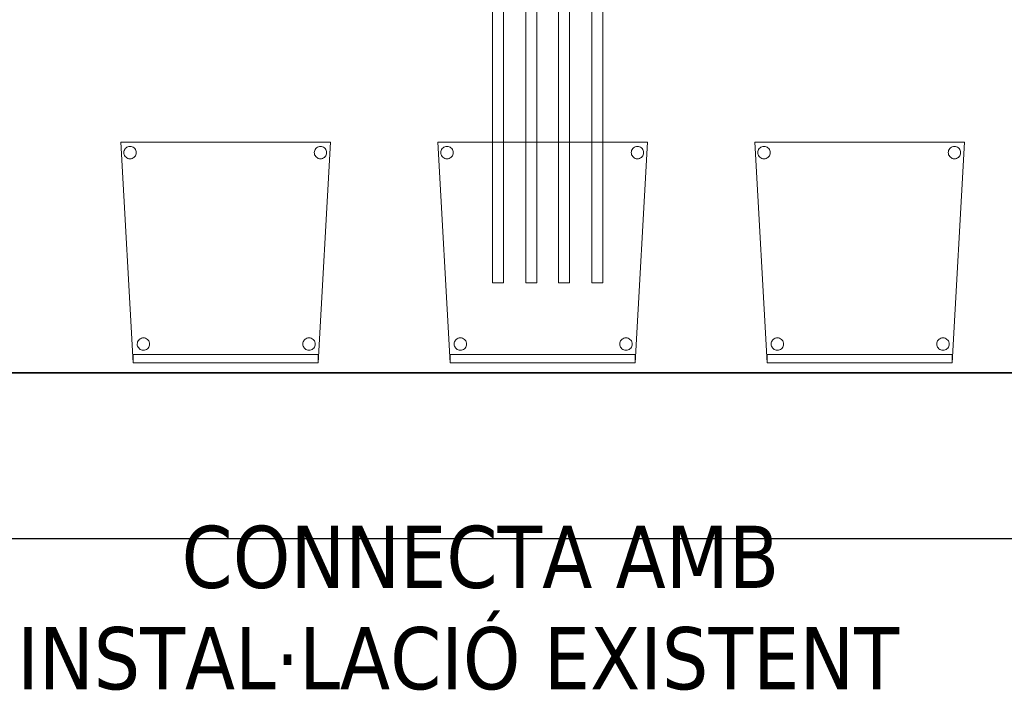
# Model space of a CAD drawing. Header units: metres. Extents: x 391.1 to 427.5, y 12.5 to 28.4.
# Tile 192 of 209: x 418.4 to 420.7, y 12.5 to 14.1. Entities that reach past the tile are written whole.
import ezdxf

# ---------------------------------------------------------------- set-up
doc = ezdxf.new("R2010")
doc.units = ezdxf.units.M
doc.layers.add('01_SUELOS', color=7, linetype='Continuous', lineweight=25, true_color=0x007f00)
for name, color, linetype, lineweight in [('02_MOBILIARIO', 7, 'Continuous', 18), ('A-DETL-____-MBND', 7, 'Continuous', 18), ('A-WALL-____-MCUT', 7, 'Continuous', 25), ('A-WALL-____-OTLN', 7, 'Continuous', 25), ('G-____-____-TEXT', 7, 'Continuous', 30), ('P-PIPE-____-OTLN', 7, 'Continuous', 18)]:
    doc.layers.add(name, color=color, linetype=linetype, lineweight=lineweight)
doc.styles.add('Tahoma_4', font='tahoma.ttf', dxfattribs={"height": 0.15})

# ---------------------------------------------------------------- blocks, each defined once
blk = doc.blocks.new('Family - Cadira confident_PA-152098-03_CLI_AIGUA_P0A')
at = {"layer": 'A-DETL-____-MBND', "color": 253, "true_color": 0xaaaaaa}
for p, q in [((0.03, 0), (0, 0.5326)), ((0, 0.5326), (0.5065, 0.5326)), ((0.5065, 0.5326), (0, 0.5326)), ((0, 0.5326), (0.03, 0)), ((0.5065, 0.5326), (0.4765, 0)), ((0.4765, 0), (0.5065, 0.5326)), ((0.0074, 0.5076), (0.0076, 0.5102)), ((0.0076, 0.5102), (0.0074, 0.5076)), ((0.0076, 0.505), (0.0074, 0.5076)), ((0.0074, 0.5076), (0.0076, 0.505)), ((0.0076, 0.5102), (0.0083, 0.5127)), ((0.0083, 0.5127), (0.0076, 0.5102)), ((0.0082, 0.5025), (0.0076, 0.505)), ((0.0076, 0.505), (0.0082, 0.5025)), ((0.0093, 0.5001), (0.0082, 0.5025)), ((0.0082, 0.5025), (0.0093, 0.5001)), ((0.0083, 0.5127), (0.0094, 0.515)), ((0.0094, 0.515), (0.0083, 0.5127)), ((0.0108, 0.498), (0.0093, 0.5001)), ((0.0093, 0.5001), (0.0108, 0.498)), ((0.0094, 0.515), (0.0109, 0.5172)), ((0.0109, 0.5172), (0.0094, 0.515)), ((0.0109, 0.5172), (0.0127, 0.519)), ((0.0127, 0.519), (0.0109, 0.5172)), ((0.0127, 0.519), (0.0149, 0.5205)), ((0.0149, 0.5205), (0.0127, 0.519)), ((0.0149, 0.5205), (0.0172, 0.5216)), ((0.0172, 0.5216), (0.0149, 0.5205)), ((0.0172, 0.5216), (0.0198, 0.5222)), ((0.0198, 0.5222), (0.0172, 0.5216)), ((0.0198, 0.5222), (0.0224, 0.5224)), ((0.0224, 0.5224), (0.0198, 0.5222)), ((0.0224, 0.5224), (0.0249, 0.5222)), ((0.0249, 0.5222), (0.0224, 0.5224)), ((0.0249, 0.5222), (0.0275, 0.5215)), ((0.0275, 0.5215), (0.0249, 0.5222)), ((0.0275, 0.5215), (0.0298, 0.5204)), ((0.0298, 0.5204), (0.0275, 0.5215)), ((0.0298, 0.5204), (0.0319, 0.5189)), ((0.0319, 0.5189), (0.0298, 0.5204)), ((0.0319, 0.5189), (0.0338, 0.5171)), ((0.0338, 0.5171), (0.0319, 0.5189)), ((0.0352, 0.5), (0.0337, 0.4979)), ((0.0337, 0.4979), (0.0352, 0.5)), ((0.0338, 0.5171), (0.0353, 0.5149)), ((0.0353, 0.5149), (0.0338, 0.5171)), ((0.0363, 0.5023), (0.0352, 0.5)), ((0.0352, 0.5), (0.0363, 0.5023)), ((0.0353, 0.5149), (0.0363, 0.5126)), ((0.0363, 0.5126), (0.0353, 0.5149)), ((0.0363, 0.5126), (0.037, 0.51)), ((0.037, 0.51), (0.0363, 0.5126)), ((0.037, 0.5049), (0.0363, 0.5023)), ((0.0363, 0.5023), (0.037, 0.5049)), ((0.037, 0.51), (0.0372, 0.5074)), ((0.0372, 0.5074), (0.037, 0.51)), ((0.0372, 0.5074), (0.037, 0.5049)), ((0.037, 0.5049), (0.0372, 0.5074)), ((0.4674, 0.5076), (0.4676, 0.5102)), ((0.4676, 0.5102), (0.4674, 0.5076)), ((0.4676, 0.505), (0.4674, 0.5076)), ((0.4674, 0.5076), (0.4676, 0.505)), ((0.4676, 0.5102), (0.4683, 0.5127)), ((0.4683, 0.5127), (0.4676, 0.5102)), ((0.4682, 0.5025), (0.4676, 0.505)), ((0.4676, 0.505), (0.4682, 0.5025)), ((0.4693, 0.5001), (0.4682, 0.5025)), ((0.4682, 0.5025), (0.4693, 0.5001)), ((0.4683, 0.5127), (0.4694, 0.515)), ((0.4694, 0.515), (0.4683, 0.5127)), ((0.4708, 0.498), (0.4693, 0.5001)), ((0.4693, 0.5001), (0.4708, 0.498)), ((0.4694, 0.515), (0.4709, 0.5172)), ((0.4709, 0.5172), (0.4694, 0.515)), ((0.4709, 0.5172), (0.4727, 0.519)), ((0.4727, 0.519), (0.4709, 0.5172)), ((0.4727, 0.519), (0.4749, 0.5205)), ((0.4749, 0.5205), (0.4727, 0.519)), ((0.4749, 0.5205), (0.4772, 0.5216)), ((0.4772, 0.5216), (0.4749, 0.5205)), ((0.4772, 0.5216), (0.4798, 0.5222)), ((0.4798, 0.5222), (0.4772, 0.5216)), ((0.4798, 0.5222), (0.4824, 0.5224)), ((0.4824, 0.5224), (0.4798, 0.5222)), ((0.4824, 0.5224), (0.4849, 0.5222)), ((0.4849, 0.5222), (0.4824, 0.5224)), ((0.4849, 0.5222), (0.4875, 0.5215)), ((0.4875, 0.5215), (0.4849, 0.5222)), ((0.4875, 0.5215), (0.4898, 0.5204)), ((0.4898, 0.5204), (0.4875, 0.5215)), ((0.4898, 0.5204), (0.4919, 0.5189)), ((0.4919, 0.5189), (0.4898, 0.5204)), ((0.4919, 0.5189), (0.4938, 0.5171)), ((0.4938, 0.5171), (0.4919, 0.5189)), ((0.4952, 0.5), (0.4937, 0.4979)), ((0.4937, 0.4979), (0.4952, 0.5)), ((0.4938, 0.5171), (0.4953, 0.5149)), ((0.4953, 0.5149), (0.4938, 0.5171)), ((0.4963, 0.5023), (0.4952, 0.5)), ((0.4952, 0.5), (0.4963, 0.5023)), ((0.4953, 0.5149), (0.4963, 0.5126)), ((0.4963, 0.5126), (0.4953, 0.5149)), ((0.4963, 0.5126), (0.497, 0.51)), ((0.497, 0.51), (0.4963, 0.5126)), ((0.497, 0.5049), (0.4963, 0.5023)), ((0.4963, 0.5023), (0.497, 0.5049)), ((0.497, 0.51), (0.4972, 0.5074)), ((0.4972, 0.5074), (0.497, 0.51)), ((0.4972, 0.5074), (0.497, 0.5049)), ((0.497, 0.5049), (0.4972, 0.5074)), ((0.0126, 0.4961), (0.0108, 0.498)), ((0.0108, 0.498), (0.0126, 0.4961)), ((0.0148, 0.4946), (0.0126, 0.4961)), ((0.0126, 0.4961), (0.0148, 0.4946)), ((0.0171, 0.4935), (0.0148, 0.4946)), ((0.0148, 0.4946), (0.0171, 0.4935)), ((0.0196, 0.4928), (0.0171, 0.4935)), ((0.0171, 0.4935), (0.0196, 0.4928)), ((0.0222, 0.4926), (0.0196, 0.4928)), ((0.0196, 0.4928), (0.0222, 0.4926)), ((0.0248, 0.4928), (0.0222, 0.4926)), ((0.0222, 0.4926), (0.0248, 0.4928)), ((0.0273, 0.4935), (0.0248, 0.4928)), ((0.0248, 0.4928), (0.0273, 0.4935)), ((0.0297, 0.4945), (0.0273, 0.4935)), ((0.0273, 0.4935), (0.0297, 0.4945)), ((0.0318, 0.496), (0.0297, 0.4945)), ((0.0297, 0.4945), (0.0318, 0.496)), ((0.0337, 0.4979), (0.0318, 0.496)), ((0.0318, 0.496), (0.0337, 0.4979)), ((0.4726, 0.4961), (0.4708, 0.498)), ((0.4708, 0.498), (0.4726, 0.4961)), ((0.4748, 0.4946), (0.4726, 0.4961)), ((0.4726, 0.4961), (0.4748, 0.4946)), ((0.4771, 0.4935), (0.4748, 0.4946)), ((0.4748, 0.4946), (0.4771, 0.4935)), ((0.4796, 0.4928), (0.4771, 0.4935)), ((0.4771, 0.4935), (0.4796, 0.4928)), ((0.4822, 0.4926), (0.4796, 0.4928)), ((0.4796, 0.4928), (0.4822, 0.4926)), ((0.4848, 0.4928), (0.4822, 0.4926)), ((0.4822, 0.4926), (0.4848, 0.4928)), ((0.4873, 0.4935), (0.4848, 0.4928)), ((0.4848, 0.4928), (0.4873, 0.4935)), ((0.4897, 0.4945), (0.4873, 0.4935)), ((0.4873, 0.4935), (0.4897, 0.4945)), ((0.4918, 0.496), (0.4897, 0.4945)), ((0.4897, 0.4945), (0.4918, 0.496)), ((0.4937, 0.4979), (0.4918, 0.496)), ((0.4918, 0.496), (0.4937, 0.4979)), ((0.0397, 0.0452), (0.04, 0.0478)), ((0.04, 0.0478), (0.0397, 0.0452)), ((0.04, 0.0478), (0.0406, 0.0503)), ((0.0406, 0.0503), (0.04, 0.0478)), ((0.0406, 0.0503), (0.0417, 0.0526)), ((0.0417, 0.0526), (0.0406, 0.0503)), ((0.0417, 0.0526), (0.0432, 0.0548)), ((0.0432, 0.0548), (0.0417, 0.0526)), ((0.0432, 0.0548), (0.0451, 0.0566)), ((0.0451, 0.0566), (0.0432, 0.0548)), ((0.0451, 0.0566), (0.0472, 0.0581)), ((0.0472, 0.0581), (0.0451, 0.0566)), ((0.0472, 0.0581), (0.0496, 0.0592)), ((0.0496, 0.0592), (0.0472, 0.0581)), ((0.0496, 0.0592), (0.0521, 0.0598)), ((0.0521, 0.0598), (0.0496, 0.0592)), ((0.0521, 0.0598), (0.0547, 0.06)), ((0.0547, 0.06), (0.0521, 0.0598)), ((0.0547, 0.06), (0.0573, 0.0598)), ((0.0573, 0.0598), (0.0547, 0.06)), ((0.0573, 0.0598), (0.0598, 0.0591)), ((0.0598, 0.0591), (0.0573, 0.0598)), ((0.0598, 0.0591), (0.0622, 0.058)), ((0.0622, 0.058), (0.0598, 0.0591)), ((0.0622, 0.058), (0.0643, 0.0565)), ((0.0643, 0.0565), (0.0622, 0.058)), ((0.0643, 0.0565), (0.0661, 0.0547)), ((0.0661, 0.0547), (0.0643, 0.0565)), ((0.0661, 0.0547), (0.0676, 0.0525)), ((0.0676, 0.0525), (0.0661, 0.0547)), ((0.0676, 0.0525), (0.0687, 0.0502)), ((0.0687, 0.0502), (0.0676, 0.0525)), ((0.0687, 0.0502), (0.0694, 0.0476)), ((0.0694, 0.0476), (0.0687, 0.0502)), ((0.0694, 0.0476), (0.0696, 0.045)), ((0.0696, 0.045), (0.0694, 0.0476)), ((0.4397, 0.0452), (0.44, 0.0478)), ((0.44, 0.0478), (0.4397, 0.0452)), ((0.44, 0.0478), (0.4406, 0.0503)), ((0.4406, 0.0503), (0.44, 0.0478)), ((0.4406, 0.0503), (0.4417, 0.0526)), ((0.4417, 0.0526), (0.4406, 0.0503)), ((0.4417, 0.0526), (0.4432, 0.0548)), ((0.4432, 0.0548), (0.4417, 0.0526)), ((0.4432, 0.0548), (0.4451, 0.0566)), ((0.4451, 0.0566), (0.4432, 0.0548)), ((0.4451, 0.0566), (0.4472, 0.0581)), ((0.4472, 0.0581), (0.4451, 0.0566)), ((0.4472, 0.0581), (0.4496, 0.0592)), ((0.4496, 0.0592), (0.4472, 0.0581)), ((0.4496, 0.0592), (0.4521, 0.0598)), ((0.4521, 0.0598), (0.4496, 0.0592)), ((0.4521, 0.0598), (0.4547, 0.06)), ((0.4547, 0.06), (0.4521, 0.0598)), ((0.4547, 0.06), (0.4573, 0.0598)), ((0.4573, 0.0598), (0.4547, 0.06)), ((0.4573, 0.0598), (0.4598, 0.0591)), ((0.4598, 0.0591), (0.4573, 0.0598)), ((0.4598, 0.0591), (0.4622, 0.058)), ((0.4622, 0.058), (0.4598, 0.0591)), ((0.4622, 0.058), (0.4643, 0.0565)), ((0.4643, 0.0565), (0.4622, 0.058)), ((0.4643, 0.0565), (0.4661, 0.0547)), ((0.4661, 0.0547), (0.4643, 0.0565)), ((0.4661, 0.0547), (0.4676, 0.0525)), ((0.4676, 0.0525), (0.4661, 0.0547)), ((0.4676, 0.0525), (0.4687, 0.0502)), ((0.4687, 0.0502), (0.4676, 0.0525)), ((0.4687, 0.0502), (0.4694, 0.0476)), ((0.4694, 0.0476), (0.4687, 0.0502)), ((0.4694, 0.0476), (0.4696, 0.045)), ((0.4696, 0.045), (0.4694, 0.0476)), ((0.0399, 0.0426), (0.0397, 0.0452)), ((0.0397, 0.0452), (0.0399, 0.0426)), ((0.0406, 0.0401), (0.0399, 0.0426)), ((0.0399, 0.0426), (0.0406, 0.0401)), ((0.0417, 0.0377), (0.0406, 0.0401)), ((0.0406, 0.0401), (0.0417, 0.0377)), ((0.0432, 0.0356), (0.0417, 0.0377)), ((0.0417, 0.0377), (0.0432, 0.0356)), ((0.045, 0.0337), (0.0432, 0.0356)), ((0.0432, 0.0356), (0.045, 0.0337)), ((0.0471, 0.0322), (0.045, 0.0337)), ((0.045, 0.0337), (0.0471, 0.0322)), ((0.0495, 0.0311), (0.0471, 0.0322)), ((0.0471, 0.0322), (0.0495, 0.0311)), ((0.052, 0.0304), (0.0495, 0.0311)), ((0.0495, 0.0311), (0.052, 0.0304)), ((0.0546, 0.0302), (0.052, 0.0304)), ((0.052, 0.0304), (0.0546, 0.0302)), ((0.0572, 0.0304), (0.0546, 0.0302)), ((0.0546, 0.0302), (0.0572, 0.0304)), ((0.0597, 0.031), (0.0572, 0.0304)), ((0.0572, 0.0304), (0.0597, 0.031)), ((0.0621, 0.0321), (0.0597, 0.031)), ((0.0597, 0.031), (0.0621, 0.0321)), ((0.0642, 0.0336), (0.0621, 0.0321)), ((0.0621, 0.0321), (0.0642, 0.0336)), ((0.0661, 0.0355), (0.0642, 0.0336)), ((0.0642, 0.0336), (0.0661, 0.0355)), ((0.0676, 0.0376), (0.0661, 0.0355)), ((0.0661, 0.0355), (0.0676, 0.0376)), ((0.0687, 0.0399), (0.0676, 0.0376)), ((0.0676, 0.0376), (0.0687, 0.0399)), ((0.0694, 0.0424), (0.0687, 0.0399)), ((0.0687, 0.0399), (0.0694, 0.0424)), ((0.0696, 0.045), (0.0694, 0.0424)), ((0.0694, 0.0424), (0.0696, 0.045)), ((0.4399, 0.0426), (0.4397, 0.0452)), ((0.4397, 0.0452), (0.4399, 0.0426)), ((0.4406, 0.0401), (0.4399, 0.0426)), ((0.4399, 0.0426), (0.4406, 0.0401)), ((0.4417, 0.0377), (0.4406, 0.0401)), ((0.4406, 0.0401), (0.4417, 0.0377)), ((0.4432, 0.0356), (0.4417, 0.0377)), ((0.4417, 0.0377), (0.4432, 0.0356)), ((0.445, 0.0337), (0.4432, 0.0356)), ((0.4432, 0.0356), (0.445, 0.0337)), ((0.4471, 0.0322), (0.445, 0.0337)), ((0.445, 0.0337), (0.4471, 0.0322)), ((0.4495, 0.0311), (0.4471, 0.0322)), ((0.4471, 0.0322), (0.4495, 0.0311)), ((0.452, 0.0304), (0.4495, 0.0311)), ((0.4495, 0.0311), (0.452, 0.0304)), ((0.4546, 0.0302), (0.452, 0.0304)), ((0.452, 0.0304), (0.4546, 0.0302)), ((0.4572, 0.0304), (0.4546, 0.0302)), ((0.4546, 0.0302), (0.4572, 0.0304)), ((0.4597, 0.031), (0.4572, 0.0304)), ((0.4572, 0.0304), (0.4597, 0.031)), ((0.4621, 0.0321), (0.4597, 0.031)), ((0.4597, 0.031), (0.4621, 0.0321)), ((0.4642, 0.0336), (0.4621, 0.0321)), ((0.4621, 0.0321), (0.4642, 0.0336)), ((0.4661, 0.0355), (0.4642, 0.0336)), ((0.4642, 0.0336), (0.4661, 0.0355)), ((0.4676, 0.0376), (0.4661, 0.0355)), ((0.4661, 0.0355), (0.4676, 0.0376)), ((0.4687, 0.0399), (0.4676, 0.0376)), ((0.4676, 0.0376), (0.4687, 0.0399)), ((0.4694, 0.0424), (0.4687, 0.0399)), ((0.4687, 0.0399), (0.4694, 0.0424)), ((0.4696, 0.045), (0.4694, 0.0424)), ((0.4694, 0.0424), (0.4696, 0.045)), ((0.03, 0), (0.03, 0.02)), ((0.03, 0.02), (0.4765, 0.02)), ((0.4765, 0.02), (0.03, 0.02)), ((0.03, 0.02), (0.03, 0)), ((0.4765, 0), (0.03, 0)), ((0.03, 0), (0.4765, 0)), ((0.03, 0), (0.4765, 0)), ((0.4765, 0.02), (0.4765, 0)), ((0.4765, 0), (0.4765, 0.02)), ((0.4765, 0), (0.03, 0))]:
    blk.add_line(p, q, dxfattribs=at)
blk = doc.blocks.new('Family - Cadira confident_PA-152345-03_CLI_AIGUA_P0A')
at = {"layer": 'A-DETL-____-MBND', "color": 253, "true_color": 0xaaaaaa}
for p, q in [((0.03, 0), (0, 0.5326)), ((0, 0.5326), (0.5065, 0.5326)), ((0.5065, 0.5326), (0, 0.5326)), ((0, 0.5326), (0.03, 0)), ((0.5065, 0.5326), (0.4765, 0)), ((0.4765, 0), (0.5065, 0.5326)), ((0.0074, 0.5076), (0.0076, 0.5102)), ((0.0076, 0.5102), (0.0074, 0.5076)), ((0.0076, 0.505), (0.0074, 0.5076)), ((0.0074, 0.5076), (0.0076, 0.505)), ((0.0076, 0.5102), (0.0083, 0.5127)), ((0.0083, 0.5127), (0.0076, 0.5102)), ((0.0082, 0.5025), (0.0076, 0.505)), ((0.0076, 0.505), (0.0082, 0.5025)), ((0.0093, 0.5001), (0.0082, 0.5025)), ((0.0082, 0.5025), (0.0093, 0.5001)), ((0.0083, 0.5127), (0.0094, 0.515)), ((0.0094, 0.515), (0.0083, 0.5127)), ((0.0108, 0.498), (0.0093, 0.5001)), ((0.0093, 0.5001), (0.0108, 0.498)), ((0.0094, 0.515), (0.0109, 0.5172)), ((0.0109, 0.5172), (0.0094, 0.515)), ((0.0109, 0.5172), (0.0127, 0.519)), ((0.0127, 0.519), (0.0109, 0.5172)), ((0.0127, 0.519), (0.0149, 0.5205)), ((0.0149, 0.5205), (0.0127, 0.519)), ((0.0149, 0.5205), (0.0172, 0.5216)), ((0.0172, 0.5216), (0.0149, 0.5205)), ((0.0172, 0.5216), (0.0198, 0.5222)), ((0.0198, 0.5222), (0.0172, 0.5216)), ((0.0198, 0.5222), (0.0224, 0.5224)), ((0.0224, 0.5224), (0.0198, 0.5222)), ((0.0224, 0.5224), (0.0249, 0.5222)), ((0.0249, 0.5222), (0.0224, 0.5224)), ((0.0249, 0.5222), (0.0275, 0.5215)), ((0.0275, 0.5215), (0.0249, 0.5222)), ((0.0275, 0.5215), (0.0298, 0.5204)), ((0.0298, 0.5204), (0.0275, 0.5215)), ((0.0298, 0.5204), (0.0319, 0.5189)), ((0.0319, 0.5189), (0.0298, 0.5204)), ((0.0319, 0.5189), (0.0338, 0.5171)), ((0.0338, 0.5171), (0.0319, 0.5189)), ((0.0352, 0.5), (0.0337, 0.4979)), ((0.0337, 0.4979), (0.0352, 0.5)), ((0.0338, 0.5171), (0.0353, 0.5149)), ((0.0353, 0.5149), (0.0338, 0.5171)), ((0.0363, 0.5023), (0.0352, 0.5)), ((0.0352, 0.5), (0.0363, 0.5023)), ((0.0353, 0.5149), (0.0363, 0.5126)), ((0.0363, 0.5126), (0.0353, 0.5149)), ((0.0363, 0.5126), (0.037, 0.51)), ((0.037, 0.51), (0.0363, 0.5126)), ((0.037, 0.5049), (0.0363, 0.5023)), ((0.0363, 0.5023), (0.037, 0.5049)), ((0.037, 0.51), (0.0372, 0.5074)), ((0.0372, 0.5074), (0.037, 0.51)), ((0.0372, 0.5074), (0.037, 0.5049)), ((0.037, 0.5049), (0.0372, 0.5074)), ((0.4674, 0.5076), (0.4676, 0.5102)), ((0.4676, 0.5102), (0.4674, 0.5076)), ((0.4676, 0.505), (0.4674, 0.5076)), ((0.4674, 0.5076), (0.4676, 0.505)), ((0.4676, 0.5102), (0.4683, 0.5127)), ((0.4683, 0.5127), (0.4676, 0.5102)), ((0.4682, 0.5025), (0.4676, 0.505)), ((0.4676, 0.505), (0.4682, 0.5025)), ((0.4693, 0.5001), (0.4682, 0.5025)), ((0.4682, 0.5025), (0.4693, 0.5001)), ((0.4683, 0.5127), (0.4694, 0.515)), ((0.4694, 0.515), (0.4683, 0.5127)), ((0.4708, 0.498), (0.4693, 0.5001)), ((0.4693, 0.5001), (0.4708, 0.498)), ((0.4694, 0.515), (0.4709, 0.5172)), ((0.4709, 0.5172), (0.4694, 0.515)), ((0.4709, 0.5172), (0.4727, 0.519)), ((0.4727, 0.519), (0.4709, 0.5172)), ((0.4727, 0.519), (0.4749, 0.5205)), ((0.4749, 0.5205), (0.4727, 0.519)), ((0.4749, 0.5205), (0.4772, 0.5216)), ((0.4772, 0.5216), (0.4749, 0.5205)), ((0.4772, 0.5216), (0.4798, 0.5222)), ((0.4798, 0.5222), (0.4772, 0.5216)), ((0.4798, 0.5222), (0.4824, 0.5224)), ((0.4824, 0.5224), (0.4798, 0.5222)), ((0.4824, 0.5224), (0.4849, 0.5222)), ((0.4849, 0.5222), (0.4824, 0.5224)), ((0.4849, 0.5222), (0.4875, 0.5215)), ((0.4875, 0.5215), (0.4849, 0.5222)), ((0.4875, 0.5215), (0.4898, 0.5204)), ((0.4898, 0.5204), (0.4875, 0.5215)), ((0.4898, 0.5204), (0.4919, 0.5189)), ((0.4919, 0.5189), (0.4898, 0.5204)), ((0.4919, 0.5189), (0.4938, 0.5171)), ((0.4938, 0.5171), (0.4919, 0.5189)), ((0.4952, 0.5), (0.4937, 0.4979)), ((0.4937, 0.4979), (0.4952, 0.5)), ((0.4938, 0.5171), (0.4953, 0.5149)), ((0.4953, 0.5149), (0.4938, 0.5171)), ((0.4963, 0.5023), (0.4952, 0.5)), ((0.4952, 0.5), (0.4963, 0.5023)), ((0.4953, 0.5149), (0.4963, 0.5126)), ((0.4963, 0.5126), (0.4953, 0.5149)), ((0.4963, 0.5126), (0.497, 0.51)), ((0.497, 0.51), (0.4963, 0.5126)), ((0.497, 0.5049), (0.4963, 0.5023)), ((0.4963, 0.5023), (0.497, 0.5049)), ((0.497, 0.51), (0.4972, 0.5074)), ((0.4972, 0.5074), (0.497, 0.51)), ((0.4972, 0.5074), (0.497, 0.5049)), ((0.497, 0.5049), (0.4972, 0.5074)), ((0.0126, 0.4961), (0.0108, 0.498)), ((0.0108, 0.498), (0.0126, 0.4961)), ((0.0148, 0.4946), (0.0126, 0.4961)), ((0.0126, 0.4961), (0.0148, 0.4946)), ((0.0171, 0.4935), (0.0148, 0.4946)), ((0.0148, 0.4946), (0.0171, 0.4935)), ((0.0196, 0.4928), (0.0171, 0.4935)), ((0.0171, 0.4935), (0.0196, 0.4928)), ((0.0222, 0.4926), (0.0196, 0.4928)), ((0.0196, 0.4928), (0.0222, 0.4926)), ((0.0248, 0.4928), (0.0222, 0.4926)), ((0.0222, 0.4926), (0.0248, 0.4928)), ((0.0273, 0.4935), (0.0248, 0.4928)), ((0.0248, 0.4928), (0.0273, 0.4935)), ((0.0297, 0.4945), (0.0273, 0.4935)), ((0.0273, 0.4935), (0.0297, 0.4945)), ((0.0318, 0.496), (0.0297, 0.4945)), ((0.0297, 0.4945), (0.0318, 0.496)), ((0.0337, 0.4979), (0.0318, 0.496)), ((0.0318, 0.496), (0.0337, 0.4979)), ((0.4726, 0.4961), (0.4708, 0.498)), ((0.4708, 0.498), (0.4726, 0.4961)), ((0.4748, 0.4946), (0.4726, 0.4961)), ((0.4726, 0.4961), (0.4748, 0.4946)), ((0.4771, 0.4935), (0.4748, 0.4946)), ((0.4748, 0.4946), (0.4771, 0.4935)), ((0.4796, 0.4928), (0.4771, 0.4935)), ((0.4771, 0.4935), (0.4796, 0.4928)), ((0.4822, 0.4926), (0.4796, 0.4928)), ((0.4796, 0.4928), (0.4822, 0.4926)), ((0.4848, 0.4928), (0.4822, 0.4926)), ((0.4822, 0.4926), (0.4848, 0.4928)), ((0.4873, 0.4935), (0.4848, 0.4928)), ((0.4848, 0.4928), (0.4873, 0.4935)), ((0.4897, 0.4945), (0.4873, 0.4935)), ((0.4873, 0.4935), (0.4897, 0.4945)), ((0.4918, 0.496), (0.4897, 0.4945)), ((0.4897, 0.4945), (0.4918, 0.496)), ((0.4937, 0.4979), (0.4918, 0.496)), ((0.4918, 0.496), (0.4937, 0.4979)), ((0.0397, 0.0452), (0.04, 0.0478)), ((0.04, 0.0478), (0.0397, 0.0452)), ((0.04, 0.0478), (0.0406, 0.0503)), ((0.0406, 0.0503), (0.04, 0.0478)), ((0.0406, 0.0503), (0.0417, 0.0526)), ((0.0417, 0.0526), (0.0406, 0.0503)), ((0.0417, 0.0526), (0.0432, 0.0548)), ((0.0432, 0.0548), (0.0417, 0.0526)), ((0.0432, 0.0548), (0.0451, 0.0566)), ((0.0451, 0.0566), (0.0432, 0.0548)), ((0.0451, 0.0566), (0.0472, 0.0581)), ((0.0472, 0.0581), (0.0451, 0.0566)), ((0.0472, 0.0581), (0.0496, 0.0592)), ((0.0496, 0.0592), (0.0472, 0.0581)), ((0.0496, 0.0592), (0.0521, 0.0598)), ((0.0521, 0.0598), (0.0496, 0.0592)), ((0.0521, 0.0598), (0.0547, 0.06)), ((0.0547, 0.06), (0.0521, 0.0598)), ((0.0547, 0.06), (0.0573, 0.0598)), ((0.0573, 0.0598), (0.0547, 0.06)), ((0.0573, 0.0598), (0.0598, 0.0591)), ((0.0598, 0.0591), (0.0573, 0.0598)), ((0.0598, 0.0591), (0.0622, 0.058)), ((0.0622, 0.058), (0.0598, 0.0591)), ((0.0622, 0.058), (0.0643, 0.0565)), ((0.0643, 0.0565), (0.0622, 0.058)), ((0.0643, 0.0565), (0.0661, 0.0547)), ((0.0661, 0.0547), (0.0643, 0.0565)), ((0.0661, 0.0547), (0.0676, 0.0525)), ((0.0676, 0.0525), (0.0661, 0.0547)), ((0.0676, 0.0525), (0.0687, 0.0502)), ((0.0687, 0.0502), (0.0676, 0.0525)), ((0.0687, 0.0502), (0.0694, 0.0476)), ((0.0694, 0.0476), (0.0687, 0.0502)), ((0.0694, 0.0476), (0.0696, 0.045)), ((0.0696, 0.045), (0.0694, 0.0476)), ((0.4397, 0.0452), (0.44, 0.0478)), ((0.44, 0.0478), (0.4397, 0.0452)), ((0.44, 0.0478), (0.4406, 0.0503)), ((0.4406, 0.0503), (0.44, 0.0478)), ((0.4406, 0.0503), (0.4417, 0.0526)), ((0.4417, 0.0526), (0.4406, 0.0503)), ((0.4417, 0.0526), (0.4432, 0.0548)), ((0.4432, 0.0548), (0.4417, 0.0526)), ((0.4432, 0.0548), (0.4451, 0.0566)), ((0.4451, 0.0566), (0.4432, 0.0548)), ((0.4451, 0.0566), (0.4472, 0.0581)), ((0.4472, 0.0581), (0.4451, 0.0566)), ((0.4472, 0.0581), (0.4496, 0.0592)), ((0.4496, 0.0592), (0.4472, 0.0581)), ((0.4496, 0.0592), (0.4521, 0.0598)), ((0.4521, 0.0598), (0.4496, 0.0592)), ((0.4521, 0.0598), (0.4547, 0.06)), ((0.4547, 0.06), (0.4521, 0.0598)), ((0.4547, 0.06), (0.4573, 0.0598)), ((0.4573, 0.0598), (0.4547, 0.06)), ((0.4573, 0.0598), (0.4598, 0.0591)), ((0.4598, 0.0591), (0.4573, 0.0598)), ((0.4598, 0.0591), (0.4622, 0.058)), ((0.4622, 0.058), (0.4598, 0.0591)), ((0.4622, 0.058), (0.4643, 0.0565)), ((0.4643, 0.0565), (0.4622, 0.058)), ((0.4643, 0.0565), (0.4661, 0.0547)), ((0.4661, 0.0547), (0.4643, 0.0565)), ((0.4661, 0.0547), (0.4676, 0.0525)), ((0.4676, 0.0525), (0.4661, 0.0547)), ((0.4676, 0.0525), (0.4687, 0.0502)), ((0.4687, 0.0502), (0.4676, 0.0525)), ((0.4687, 0.0502), (0.4694, 0.0476)), ((0.4694, 0.0476), (0.4687, 0.0502)), ((0.4694, 0.0476), (0.4696, 0.045)), ((0.4696, 0.045), (0.4694, 0.0476)), ((0.0399, 0.0426), (0.0397, 0.0452)), ((0.0397, 0.0452), (0.0399, 0.0426)), ((0.0406, 0.0401), (0.0399, 0.0426)), ((0.0399, 0.0426), (0.0406, 0.0401)), ((0.0417, 0.0377), (0.0406, 0.0401)), ((0.0406, 0.0401), (0.0417, 0.0377)), ((0.0432, 0.0356), (0.0417, 0.0377)), ((0.0417, 0.0377), (0.0432, 0.0356)), ((0.045, 0.0337), (0.0432, 0.0356)), ((0.0432, 0.0356), (0.045, 0.0337)), ((0.0471, 0.0322), (0.045, 0.0337)), ((0.045, 0.0337), (0.0471, 0.0322)), ((0.0495, 0.0311), (0.0471, 0.0322)), ((0.0471, 0.0322), (0.0495, 0.0311)), ((0.052, 0.0304), (0.0495, 0.0311)), ((0.0495, 0.0311), (0.052, 0.0304)), ((0.0546, 0.0302), (0.052, 0.0304)), ((0.052, 0.0304), (0.0546, 0.0302)), ((0.0572, 0.0304), (0.0546, 0.0302)), ((0.0546, 0.0302), (0.0572, 0.0304)), ((0.0597, 0.031), (0.0572, 0.0304)), ((0.0572, 0.0304), (0.0597, 0.031)), ((0.0621, 0.0321), (0.0597, 0.031)), ((0.0597, 0.031), (0.0621, 0.0321)), ((0.0642, 0.0336), (0.0621, 0.0321)), ((0.0621, 0.0321), (0.0642, 0.0336)), ((0.0661, 0.0355), (0.0642, 0.0336)), ((0.0642, 0.0336), (0.0661, 0.0355)), ((0.0676, 0.0376), (0.0661, 0.0355)), ((0.0661, 0.0355), (0.0676, 0.0376)), ((0.0687, 0.0399), (0.0676, 0.0376)), ((0.0676, 0.0376), (0.0687, 0.0399)), ((0.0694, 0.0424), (0.0687, 0.0399)), ((0.0687, 0.0399), (0.0694, 0.0424)), ((0.0696, 0.045), (0.0694, 0.0424)), ((0.0694, 0.0424), (0.0696, 0.045)), ((0.4399, 0.0426), (0.4397, 0.0452)), ((0.4397, 0.0452), (0.4399, 0.0426)), ((0.4406, 0.0401), (0.4399, 0.0426)), ((0.4399, 0.0426), (0.4406, 0.0401)), ((0.4417, 0.0377), (0.4406, 0.0401)), ((0.4406, 0.0401), (0.4417, 0.0377)), ((0.4432, 0.0356), (0.4417, 0.0377)), ((0.4417, 0.0377), (0.4432, 0.0356)), ((0.445, 0.0337), (0.4432, 0.0356)), ((0.4432, 0.0356), (0.445, 0.0337)), ((0.4471, 0.0322), (0.445, 0.0337)), ((0.445, 0.0337), (0.4471, 0.0322)), ((0.4495, 0.0311), (0.4471, 0.0322)), ((0.4471, 0.0322), (0.4495, 0.0311)), ((0.452, 0.0304), (0.4495, 0.0311)), ((0.4495, 0.0311), (0.452, 0.0304)), ((0.4546, 0.0302), (0.452, 0.0304)), ((0.452, 0.0304), (0.4546, 0.0302)), ((0.4572, 0.0304), (0.4546, 0.0302)), ((0.4546, 0.0302), (0.4572, 0.0304)), ((0.4597, 0.031), (0.4572, 0.0304)), ((0.4572, 0.0304), (0.4597, 0.031)), ((0.4621, 0.0321), (0.4597, 0.031)), ((0.4597, 0.031), (0.4621, 0.0321)), ((0.4642, 0.0336), (0.4621, 0.0321)), ((0.4621, 0.0321), (0.4642, 0.0336)), ((0.4661, 0.0355), (0.4642, 0.0336)), ((0.4642, 0.0336), (0.4661, 0.0355)), ((0.4676, 0.0376), (0.4661, 0.0355)), ((0.4661, 0.0355), (0.4676, 0.0376)), ((0.4687, 0.0399), (0.4676, 0.0376)), ((0.4676, 0.0376), (0.4687, 0.0399)), ((0.4694, 0.0424), (0.4687, 0.0399)), ((0.4687, 0.0399), (0.4694, 0.0424)), ((0.4696, 0.045), (0.4694, 0.0424)), ((0.4694, 0.0424), (0.4696, 0.045)), ((0.03, 0), (0.03, 0.02)), ((0.03, 0.02), (0.4765, 0.02)), ((0.4765, 0.02), (0.03, 0.02)), ((0.03, 0.02), (0.03, 0)), ((0.4765, 0), (0.03, 0)), ((0.03, 0), (0.4765, 0)), ((0.03, 0), (0.4765, 0)), ((0.4765, 0.02), (0.4765, 0)), ((0.4765, 0), (0.4765, 0.02)), ((0.4765, 0), (0.03, 0))]:
    blk.add_line(p, q, dxfattribs=at)
blk = doc.blocks.new('Family - Cadira confident_PA-152461-03_CLI_AIGUA_P0A')
at = {"layer": 'A-DETL-____-MBND', "color": 253, "true_color": 0xaaaaaa}
for p, q in [((0.03, 0), (0, 0.5326)), ((0, 0.5326), (0.5065, 0.5326)), ((0.5065, 0.5326), (0, 0.5326)), ((0, 0.5326), (0.03, 0)), ((0.5065, 0.5326), (0.4765, 0)), ((0.4765, 0), (0.5065, 0.5326)), ((0.0074, 0.5076), (0.0076, 0.5102)), ((0.0076, 0.5102), (0.0074, 0.5076)), ((0.0076, 0.505), (0.0074, 0.5076)), ((0.0074, 0.5076), (0.0076, 0.505)), ((0.0076, 0.5102), (0.0083, 0.5127)), ((0.0083, 0.5127), (0.0076, 0.5102)), ((0.0082, 0.5025), (0.0076, 0.505)), ((0.0076, 0.505), (0.0082, 0.5025)), ((0.0093, 0.5001), (0.0082, 0.5025)), ((0.0082, 0.5025), (0.0093, 0.5001)), ((0.0083, 0.5127), (0.0094, 0.515)), ((0.0094, 0.515), (0.0083, 0.5127)), ((0.0108, 0.498), (0.0093, 0.5001)), ((0.0093, 0.5001), (0.0108, 0.498)), ((0.0094, 0.515), (0.0109, 0.5172)), ((0.0109, 0.5172), (0.0094, 0.515)), ((0.0109, 0.5172), (0.0127, 0.519)), ((0.0127, 0.519), (0.0109, 0.5172)), ((0.0127, 0.519), (0.0149, 0.5205)), ((0.0149, 0.5205), (0.0127, 0.519)), ((0.0149, 0.5205), (0.0172, 0.5216)), ((0.0172, 0.5216), (0.0149, 0.5205)), ((0.0172, 0.5216), (0.0198, 0.5222)), ((0.0198, 0.5222), (0.0172, 0.5216)), ((0.0198, 0.5222), (0.0224, 0.5224)), ((0.0224, 0.5224), (0.0198, 0.5222)), ((0.0224, 0.5224), (0.0249, 0.5222)), ((0.0249, 0.5222), (0.0224, 0.5224)), ((0.0249, 0.5222), (0.0275, 0.5215)), ((0.0275, 0.5215), (0.0249, 0.5222)), ((0.0275, 0.5215), (0.0298, 0.5204)), ((0.0298, 0.5204), (0.0275, 0.5215)), ((0.0298, 0.5204), (0.0319, 0.5189)), ((0.0319, 0.5189), (0.0298, 0.5204)), ((0.0319, 0.5189), (0.0338, 0.5171)), ((0.0338, 0.5171), (0.0319, 0.5189)), ((0.0352, 0.5), (0.0337, 0.4979)), ((0.0337, 0.4979), (0.0352, 0.5)), ((0.0338, 0.5171), (0.0353, 0.5149)), ((0.0353, 0.5149), (0.0338, 0.5171)), ((0.0363, 0.5023), (0.0352, 0.5)), ((0.0352, 0.5), (0.0363, 0.5023)), ((0.0353, 0.5149), (0.0363, 0.5126)), ((0.0363, 0.5126), (0.0353, 0.5149)), ((0.0363, 0.5126), (0.037, 0.51)), ((0.037, 0.51), (0.0363, 0.5126)), ((0.037, 0.5049), (0.0363, 0.5023)), ((0.0363, 0.5023), (0.037, 0.5049)), ((0.037, 0.51), (0.0372, 0.5074)), ((0.0372, 0.5074), (0.037, 0.51)), ((0.0372, 0.5074), (0.037, 0.5049)), ((0.037, 0.5049), (0.0372, 0.5074)), ((0.4674, 0.5076), (0.4676, 0.5102)), ((0.4676, 0.5102), (0.4674, 0.5076)), ((0.4676, 0.505), (0.4674, 0.5076)), ((0.4674, 0.5076), (0.4676, 0.505)), ((0.4676, 0.5102), (0.4683, 0.5127)), ((0.4683, 0.5127), (0.4676, 0.5102)), ((0.4682, 0.5025), (0.4676, 0.505)), ((0.4676, 0.505), (0.4682, 0.5025)), ((0.4693, 0.5001), (0.4682, 0.5025)), ((0.4682, 0.5025), (0.4693, 0.5001)), ((0.4683, 0.5127), (0.4694, 0.515)), ((0.4694, 0.515), (0.4683, 0.5127)), ((0.4708, 0.498), (0.4693, 0.5001)), ((0.4693, 0.5001), (0.4708, 0.498)), ((0.4694, 0.515), (0.4709, 0.5172)), ((0.4709, 0.5172), (0.4694, 0.515)), ((0.4709, 0.5172), (0.4727, 0.519)), ((0.4727, 0.519), (0.4709, 0.5172)), ((0.4727, 0.519), (0.4749, 0.5205)), ((0.4749, 0.5205), (0.4727, 0.519)), ((0.4749, 0.5205), (0.4772, 0.5216)), ((0.4772, 0.5216), (0.4749, 0.5205)), ((0.4772, 0.5216), (0.4798, 0.5222)), ((0.4798, 0.5222), (0.4772, 0.5216)), ((0.4798, 0.5222), (0.4824, 0.5224)), ((0.4824, 0.5224), (0.4798, 0.5222)), ((0.4824, 0.5224), (0.4849, 0.5222)), ((0.4849, 0.5222), (0.4824, 0.5224)), ((0.4849, 0.5222), (0.4875, 0.5215)), ((0.4875, 0.5215), (0.4849, 0.5222)), ((0.4875, 0.5215), (0.4898, 0.5204)), ((0.4898, 0.5204), (0.4875, 0.5215)), ((0.4898, 0.5204), (0.4919, 0.5189)), ((0.4919, 0.5189), (0.4898, 0.5204)), ((0.4919, 0.5189), (0.4938, 0.5171)), ((0.4938, 0.5171), (0.4919, 0.5189)), ((0.4952, 0.5), (0.4937, 0.4979)), ((0.4937, 0.4979), (0.4952, 0.5)), ((0.4938, 0.5171), (0.4953, 0.5149)), ((0.4953, 0.5149), (0.4938, 0.5171)), ((0.4963, 0.5023), (0.4952, 0.5)), ((0.4952, 0.5), (0.4963, 0.5023)), ((0.4953, 0.5149), (0.4963, 0.5126)), ((0.4963, 0.5126), (0.4953, 0.5149)), ((0.4963, 0.5126), (0.497, 0.51)), ((0.497, 0.51), (0.4963, 0.5126)), ((0.497, 0.5049), (0.4963, 0.5023)), ((0.4963, 0.5023), (0.497, 0.5049)), ((0.497, 0.51), (0.4972, 0.5074)), ((0.4972, 0.5074), (0.497, 0.51)), ((0.4972, 0.5074), (0.497, 0.5049)), ((0.497, 0.5049), (0.4972, 0.5074)), ((0.0126, 0.4961), (0.0108, 0.498)), ((0.0108, 0.498), (0.0126, 0.4961)), ((0.0148, 0.4946), (0.0126, 0.4961)), ((0.0126, 0.4961), (0.0148, 0.4946)), ((0.0171, 0.4935), (0.0148, 0.4946)), ((0.0148, 0.4946), (0.0171, 0.4935)), ((0.0196, 0.4928), (0.0171, 0.4935)), ((0.0171, 0.4935), (0.0196, 0.4928)), ((0.0222, 0.4926), (0.0196, 0.4928)), ((0.0196, 0.4928), (0.0222, 0.4926)), ((0.0248, 0.4928), (0.0222, 0.4926)), ((0.0222, 0.4926), (0.0248, 0.4928)), ((0.0273, 0.4935), (0.0248, 0.4928)), ((0.0248, 0.4928), (0.0273, 0.4935)), ((0.0297, 0.4945), (0.0273, 0.4935)), ((0.0273, 0.4935), (0.0297, 0.4945)), ((0.0318, 0.496), (0.0297, 0.4945)), ((0.0297, 0.4945), (0.0318, 0.496)), ((0.0337, 0.4979), (0.0318, 0.496)), ((0.0318, 0.496), (0.0337, 0.4979)), ((0.4726, 0.4961), (0.4708, 0.498)), ((0.4708, 0.498), (0.4726, 0.4961)), ((0.4748, 0.4946), (0.4726, 0.4961)), ((0.4726, 0.4961), (0.4748, 0.4946)), ((0.4771, 0.4935), (0.4748, 0.4946)), ((0.4748, 0.4946), (0.4771, 0.4935)), ((0.4796, 0.4928), (0.4771, 0.4935)), ((0.4771, 0.4935), (0.4796, 0.4928)), ((0.4822, 0.4926), (0.4796, 0.4928)), ((0.4796, 0.4928), (0.4822, 0.4926)), ((0.4848, 0.4928), (0.4822, 0.4926)), ((0.4822, 0.4926), (0.4848, 0.4928)), ((0.4873, 0.4935), (0.4848, 0.4928)), ((0.4848, 0.4928), (0.4873, 0.4935)), ((0.4897, 0.4945), (0.4873, 0.4935)), ((0.4873, 0.4935), (0.4897, 0.4945)), ((0.4918, 0.496), (0.4897, 0.4945)), ((0.4897, 0.4945), (0.4918, 0.496)), ((0.4937, 0.4979), (0.4918, 0.496)), ((0.4918, 0.496), (0.4937, 0.4979)), ((0.0397, 0.0452), (0.04, 0.0478)), ((0.04, 0.0478), (0.0397, 0.0452)), ((0.04, 0.0478), (0.0406, 0.0503)), ((0.0406, 0.0503), (0.04, 0.0478)), ((0.0406, 0.0503), (0.0417, 0.0526)), ((0.0417, 0.0526), (0.0406, 0.0503)), ((0.0417, 0.0526), (0.0432, 0.0548)), ((0.0432, 0.0548), (0.0417, 0.0526)), ((0.0432, 0.0548), (0.0451, 0.0566)), ((0.0451, 0.0566), (0.0432, 0.0548)), ((0.0451, 0.0566), (0.0472, 0.0581)), ((0.0472, 0.0581), (0.0451, 0.0566)), ((0.0472, 0.0581), (0.0496, 0.0592)), ((0.0496, 0.0592), (0.0472, 0.0581)), ((0.0496, 0.0592), (0.0521, 0.0598)), ((0.0521, 0.0598), (0.0496, 0.0592)), ((0.0521, 0.0598), (0.0547, 0.06)), ((0.0547, 0.06), (0.0521, 0.0598)), ((0.0547, 0.06), (0.0573, 0.0598)), ((0.0573, 0.0598), (0.0547, 0.06)), ((0.0573, 0.0598), (0.0598, 0.0591)), ((0.0598, 0.0591), (0.0573, 0.0598)), ((0.0598, 0.0591), (0.0622, 0.058)), ((0.0622, 0.058), (0.0598, 0.0591)), ((0.0622, 0.058), (0.0643, 0.0565)), ((0.0643, 0.0565), (0.0622, 0.058)), ((0.0643, 0.0565), (0.0661, 0.0547)), ((0.0661, 0.0547), (0.0643, 0.0565)), ((0.0661, 0.0547), (0.0676, 0.0525)), ((0.0676, 0.0525), (0.0661, 0.0547)), ((0.0676, 0.0525), (0.0687, 0.0502)), ((0.0687, 0.0502), (0.0676, 0.0525)), ((0.0687, 0.0502), (0.0694, 0.0476)), ((0.0694, 0.0476), (0.0687, 0.0502)), ((0.0694, 0.0476), (0.0696, 0.045)), ((0.0696, 0.045), (0.0694, 0.0476)), ((0.4397, 0.0452), (0.44, 0.0478)), ((0.44, 0.0478), (0.4397, 0.0452)), ((0.44, 0.0478), (0.4406, 0.0503)), ((0.4406, 0.0503), (0.44, 0.0478)), ((0.4406, 0.0503), (0.4417, 0.0526)), ((0.4417, 0.0526), (0.4406, 0.0503)), ((0.4417, 0.0526), (0.4432, 0.0548)), ((0.4432, 0.0548), (0.4417, 0.0526)), ((0.4432, 0.0548), (0.4451, 0.0566)), ((0.4451, 0.0566), (0.4432, 0.0548)), ((0.4451, 0.0566), (0.4472, 0.0581)), ((0.4472, 0.0581), (0.4451, 0.0566)), ((0.4472, 0.0581), (0.4496, 0.0592)), ((0.4496, 0.0592), (0.4472, 0.0581)), ((0.4496, 0.0592), (0.4521, 0.0598)), ((0.4521, 0.0598), (0.4496, 0.0592)), ((0.4521, 0.0598), (0.4547, 0.06)), ((0.4547, 0.06), (0.4521, 0.0598)), ((0.4547, 0.06), (0.4573, 0.0598)), ((0.4573, 0.0598), (0.4547, 0.06)), ((0.4573, 0.0598), (0.4598, 0.0591)), ((0.4598, 0.0591), (0.4573, 0.0598)), ((0.4598, 0.0591), (0.4622, 0.058)), ((0.4622, 0.058), (0.4598, 0.0591)), ((0.4622, 0.058), (0.4643, 0.0565)), ((0.4643, 0.0565), (0.4622, 0.058)), ((0.4643, 0.0565), (0.4661, 0.0547)), ((0.4661, 0.0547), (0.4643, 0.0565)), ((0.4661, 0.0547), (0.4676, 0.0525)), ((0.4676, 0.0525), (0.4661, 0.0547)), ((0.4676, 0.0525), (0.4687, 0.0502)), ((0.4687, 0.0502), (0.4676, 0.0525)), ((0.4687, 0.0502), (0.4694, 0.0476)), ((0.4694, 0.0476), (0.4687, 0.0502)), ((0.4694, 0.0476), (0.4696, 0.045)), ((0.4696, 0.045), (0.4694, 0.0476)), ((0.0399, 0.0426), (0.0397, 0.0452)), ((0.0397, 0.0452), (0.0399, 0.0426)), ((0.0406, 0.0401), (0.0399, 0.0426)), ((0.0399, 0.0426), (0.0406, 0.0401)), ((0.0417, 0.0377), (0.0406, 0.0401)), ((0.0406, 0.0401), (0.0417, 0.0377)), ((0.0432, 0.0356), (0.0417, 0.0377)), ((0.0417, 0.0377), (0.0432, 0.0356)), ((0.045, 0.0337), (0.0432, 0.0356)), ((0.0432, 0.0356), (0.045, 0.0337)), ((0.0471, 0.0322), (0.045, 0.0337)), ((0.045, 0.0337), (0.0471, 0.0322)), ((0.0495, 0.0311), (0.0471, 0.0322)), ((0.0471, 0.0322), (0.0495, 0.0311)), ((0.052, 0.0304), (0.0495, 0.0311)), ((0.0495, 0.0311), (0.052, 0.0304)), ((0.0546, 0.0302), (0.052, 0.0304)), ((0.052, 0.0304), (0.0546, 0.0302)), ((0.0572, 0.0304), (0.0546, 0.0302)), ((0.0546, 0.0302), (0.0572, 0.0304)), ((0.0597, 0.031), (0.0572, 0.0304)), ((0.0572, 0.0304), (0.0597, 0.031)), ((0.0621, 0.0321), (0.0597, 0.031)), ((0.0597, 0.031), (0.0621, 0.0321)), ((0.0642, 0.0336), (0.0621, 0.0321)), ((0.0621, 0.0321), (0.0642, 0.0336)), ((0.0661, 0.0355), (0.0642, 0.0336)), ((0.0642, 0.0336), (0.0661, 0.0355)), ((0.0676, 0.0376), (0.0661, 0.0355)), ((0.0661, 0.0355), (0.0676, 0.0376)), ((0.0687, 0.0399), (0.0676, 0.0376)), ((0.0676, 0.0376), (0.0687, 0.0399)), ((0.0694, 0.0424), (0.0687, 0.0399)), ((0.0687, 0.0399), (0.0694, 0.0424)), ((0.0696, 0.045), (0.0694, 0.0424)), ((0.0694, 0.0424), (0.0696, 0.045)), ((0.4399, 0.0426), (0.4397, 0.0452)), ((0.4397, 0.0452), (0.4399, 0.0426)), ((0.4406, 0.0401), (0.4399, 0.0426)), ((0.4399, 0.0426), (0.4406, 0.0401)), ((0.4417, 0.0377), (0.4406, 0.0401)), ((0.4406, 0.0401), (0.4417, 0.0377)), ((0.4432, 0.0356), (0.4417, 0.0377)), ((0.4417, 0.0377), (0.4432, 0.0356)), ((0.445, 0.0337), (0.4432, 0.0356)), ((0.4432, 0.0356), (0.445, 0.0337)), ((0.4471, 0.0322), (0.445, 0.0337)), ((0.445, 0.0337), (0.4471, 0.0322)), ((0.4495, 0.0311), (0.4471, 0.0322)), ((0.4471, 0.0322), (0.4495, 0.0311)), ((0.452, 0.0304), (0.4495, 0.0311)), ((0.4495, 0.0311), (0.452, 0.0304)), ((0.4546, 0.0302), (0.452, 0.0304)), ((0.452, 0.0304), (0.4546, 0.0302)), ((0.4572, 0.0304), (0.4546, 0.0302)), ((0.4546, 0.0302), (0.4572, 0.0304)), ((0.4597, 0.031), (0.4572, 0.0304)), ((0.4572, 0.0304), (0.4597, 0.031)), ((0.4621, 0.0321), (0.4597, 0.031)), ((0.4597, 0.031), (0.4621, 0.0321)), ((0.4642, 0.0336), (0.4621, 0.0321)), ((0.4621, 0.0321), (0.4642, 0.0336)), ((0.4661, 0.0355), (0.4642, 0.0336)), ((0.4642, 0.0336), (0.4661, 0.0355)), ((0.4676, 0.0376), (0.4661, 0.0355)), ((0.4661, 0.0355), (0.4676, 0.0376)), ((0.4687, 0.0399), (0.4676, 0.0376)), ((0.4676, 0.0376), (0.4687, 0.0399)), ((0.4694, 0.0424), (0.4687, 0.0399)), ((0.4687, 0.0399), (0.4694, 0.0424)), ((0.4696, 0.045), (0.4694, 0.0424)), ((0.4694, 0.0424), (0.4696, 0.045)), ((0.03, 0), (0.03, 0.02)), ((0.03, 0.02), (0.4765, 0.02)), ((0.4765, 0.02), (0.03, 0.02)), ((0.03, 0.02), (0.03, 0)), ((0.4765, 0), (0.03, 0)), ((0.03, 0), (0.4765, 0)), ((0.03, 0), (0.4765, 0)), ((0.4765, 0.02), (0.4765, 0)), ((0.4765, 0), (0.4765, 0.02)), ((0.4765, 0), (0.03, 0))]:
    blk.add_line(p, q, dxfattribs=at)
blk = doc.blocks.new('Family - Mur PA-152469-03_CLI_AIGUA_P0A')
at = {"layer": 'A-WALL-____-MCUT', "color": 253, "true_color": 0xaaaaaa}
for p, q in [((26.0531, 0.4), (0.0791, 0.4)), ((0, 0), (25.9702, 0))]:
    blk.add_line(p, q, dxfattribs=at)
at = {"layer": 'A-WALL-____-OTLN', "color": 253, "true_color": 0xaaaaaa}
for p, q in [((26.0531, 0.4), (0.0791, 0.4)), ((0, 0), (25.9702, 0))]:
    blk.add_line(p, q, dxfattribs=at)
at = {"layer": 'A-WALL-____-OTLN', "color": 253, "lineweight": 18, "true_color": 0xaaaaaa}
blk.add_line((0, 0), (25.9702, 0), dxfattribs=at)
blk = doc.blocks.new('Family - LONDR55-XX_ZZ-ARQ-CAA-M3D-Londres55-152611-03_CLI_AIGUA_P0A')
at = {"layer": '01_SUELOS', "color": 9, "true_color": 0xaad4aa}
for p, q in [((0, 0), (24.5639, 0)), ((24.5639, 0), (0, 0))]:
    blk.add_line(p, q, dxfattribs=at)
blk = doc.blocks.new('LONDR55-XX_ZZ-ARQ-CAA-M3D-Londres55_ifc-1-03_CLI_AIGUA_P0A')
at = {"layer": '01_SUELOS', "color": 253, "lineweight": 18, "true_color": 0xaaaaaa}
blk.add_blockref('Family - LONDR55-XX_ZZ-ARQ-CAA-M3D-Londres55-152611-03_CLI_AIGUA_P0A', (399.1772, 13.2406), dxfattribs=at)
at = {"layer": '02_MOBILIARIO', "color": 253, "lineweight": 18, "true_color": 0xaaaaaa}
for name, p in [('Family - Cadira confident_PA-152345-03_CLI_AIGUA_P0A', (418.6079, 13.2652)), ('Family - Cadira confident_PA-152098-03_CLI_AIGUA_P0A', (419.3735, 13.2652)), ('Family - Cadira confident_PA-152461-03_CLI_AIGUA_P0A', (420.1392, 13.2652))]:
    blk.add_blockref(name, p, dxfattribs=at)
at = {"layer": 'A-WALL-____-OTLN', "color": 253, "lineweight": 18, "true_color": 0xaaaaaa}
blk.add_blockref('Family - Mur PA-152469-03_CLI_AIGUA_P0A', (397.6873, 12.8406), dxfattribs=at)

msp = doc.modelspace()

# ---------------------------------------------------------------- linework, layer by layer
at = {"layer": 'P-PIPE-____-OTLN', "color": 31, "true_color": 0xffbe82}
for p, q in [((419.7459, 16.6681), (419.7459, 13.458)), ((419.7726, 13.458), (419.7726, 16.6681)), ((419.7459, 13.458), (419.7726, 13.458))]:
    msp.add_line(p, q, dxfattribs=at)
at = {"layer": 'P-PIPE-____-OTLN', "color": 30, "true_color": 0xff7f00}
for p, q in [((419.665, 16.5872), (419.665, 13.458)), ((419.6917, 13.458), (419.6917, 16.5872)), ((419.665, 13.458), (419.6917, 13.458))]:
    msp.add_line(p, q, dxfattribs=at)
at = {"layer": 'P-PIPE-____-OTLN', "color": 145, "true_color": 0x527ca5}
for p, q in [((419.5859, 16.4793), (419.5859, 13.458)), ((419.6126, 13.458), (419.6126, 16.4793)), ((419.5859, 13.458), (419.6126, 13.458))]:
    msp.add_line(p, q, dxfattribs=at)
at = {"layer": 'P-PIPE-____-OTLN', "color": 175, "true_color": 0x5046b4}
for p, q in [((419.5056, 16.399), (419.5056, 13.458)), ((419.5323, 13.458), (419.5323, 16.399)), ((419.5056, 13.458), (419.5323, 13.458))]:
    msp.add_line(p, q, dxfattribs=at)

# ---------------------------------------------------------------- block references
at = {"lineweight": 5}
msp.add_blockref('LONDR55-XX_ZZ-ARQ-CAA-M3D-Londres55_ifc-1-03_CLI_AIGUA_P0A', (0, 0), dxfattribs=at)

# ---------------------------------------------------------------- texts
at = {"layer": 'G-____-____-TEXT', "char_height": 0.15, "attachment_point": 1, "style": 'Tahoma_4'}
for s, insert, width in [('CONNECTA AMB ', (418.7548, 12.8714), 1.859915), ('INSTAL·LACIÓ EXISTENT', (418.3579, 12.6267), 2.74578)]:
    msp.add_mtext(s, dxfattribs=dict(at, insert=insert, width=width))

doc.saveas('drawing.dxf')
